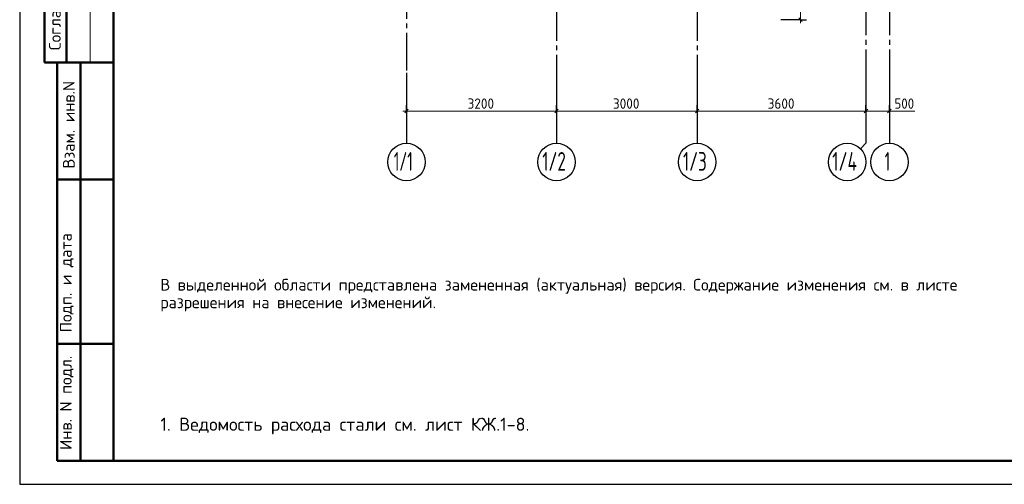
# Model space of a CAD drawing. Header units: millimetres. Extents: x 0 to 42000, y 0 to 29700.
# Tile 1 of 7: x 0 to 21000, y 0 to 9912. Entities that reach past the tile are written whole.
import ezdxf

# ---------------------------------------------------------------- set-up
doc = ezdxf.new("R2010")
doc.units = ezdxf.units.MM
doc.linetypes.add('______5', pattern=[1100, 800, -100, 100, -100])
for name, color, linetype, lineweight in [('Standard', 7, 'Continuous', 25), ('Примечания_1', 7, 'Continuous', 13), ('Размерная линия_ общее', 7, 'Continuous', 13)]:
    doc.layers.add(name, color=color, linetype=linetype, lineweight=lineweight)
doc.layers.add('Оси', color=7, linetype='______5', true_color=0x656565)
doc.styles.add('ISOCPEUR', font='txt')

msp = doc.modelspace()

# ---------------------------------------------------------------- linework, layer by layer
at = {"layer": 'Standard', "color": 7, "linetype": 'Continuous', "lineweight": 25, "transparency": 33554687}
msp.add_line((2000, 29200), (2000, 1058), dxfattribs=at)
at = {"layer": 'Standard', "color": 7, "linetype": 'Continuous', "lineweight": 50, "transparency": 33554687}
for p, q in [((527, 15500), (527, 9000)), ((527, 15500), (527, 9000)), ((1000, 15500), (1000, 9000)), ((0, 9000), (6, 9000)), ((527, 9000), (2000, 9000)), ((800, 500), (800, 9000)), ((800, 500), (800, 9000)), ((1300, 500), (1300, 9000)), ((800, 6500), (2000, 6500)), ((800, 3000), (2000, 3000)), ((2000, 500), (800, 500))]:
    msp.add_line(p, q, dxfattribs=at)
at = {"layer": 'Standard', "color": 7, "linetype": 'Continuous', "lineweight": 13, "transparency": 33554687}
msp.add_line((1500, 15500), (1500, 9000), dxfattribs=at)
at = {"layer": 'Standard', "color": 7, "linetype": 'Continuous', "lineweight": 25, "transparency": 33554687}
msp.add_lwpolyline([(0, 0), (42000, 0), (42000, 29700), (0, 29700), (0, 0)], close=True, dxfattribs=at)
at = {"layer": 'Standard', "color": 7, "linetype": 'Continuous', "lineweight": 50, "transparency": 33554687}
msp.add_lwpolyline([(2000, 29200), (41500, 29200), (41500, 500), (2000, 500), (2000, 29200)], close=True, dxfattribs=at)
at = {"layer": 'Standard', "color": 7, "linetype": 'Continuous', "lineweight": 13, "transparency": 33554687}
msp.add_lwpolyline([(23000, 29200), (2000, 29200), (2000, 500), (23000, 500), (23000, 29200)], dxfattribs=at)
at = {"layer": 'Оси', "color": 8, "linetype": '______5', "lineweight": -3, "transparency": 33554687}
for p, q in [((8250, 26129), (8250, 8776)), ((18050, 25779), (18050, 8776)), ((18550, 25779), (18550, 8776)), ((11450, 15762), (11450, 8776)), ((14450, 15762), (14450, 8776))]:
    msp.add_line(p, q, dxfattribs=at)
at = {"layer": 'Оси', "color": 7, "linetype": 'Continuous', "lineweight": 25, "transparency": 33554687}
for p, q in [((8250, 8776), (8250, 7276)), ((11450, 8776), (11450, 7276)), ((14450, 8776), (14450, 7276)), ((18550, 8776), (18550, 7276))]:
    msp.add_line(p, q, dxfattribs=at)
msp.add_lwpolyline([(18050, 8776), (18050, 7276), (17933, 7159)], dxfattribs=at)
for centre in [(8250, 6876), (11450, 6876), (14450, 6876), (17650, 6876), (18550, 6876)]:
    msp.add_circle(centre, 400, dxfattribs=at)
at = {"layer": 'Примечания_1', "color": 7, "linetype": 'Continuous', "lineweight": 13, "transparency": 33554687}
msp.add_line((18550, 7962), (19090, 7962), dxfattribs=at)
at = {"layer": 'Размерная линия_ общее', "color": 251, "linetype": 'Continuous', "lineweight": -3, "true_color": 0x656565, "transparency": 33554687}
for q in [(16237, 9912), (16528, 9912), (16778, 9912)]:
    msp.add_line((16653, 9912), q, dxfattribs=at)
at = {"layer": 'Размерная линия_ общее', "color": 251, "linetype": 'Continuous', "lineweight": 25, "true_color": 0x656565, "transparency": 33554687}
msp.add_line((16615, 9950), (16690, 9875), dxfattribs=at)
at = {"layer": 'Размерная линия_ общее', "color": 251, "linetype": 'Continuous', "lineweight": 13, "true_color": 0x656565, "transparency": 33554687}
msp.add_line((16653, 9912), (16653, 9837), dxfattribs=at)
at = {"layer": 'Размерная линия_ общее', "color": 7, "linetype": 'Continuous', "lineweight": 25, "transparency": 33554687}
for p, q in [((8212, 7925), (8287, 8000)), ((11412, 7925), (11487, 8000)), ((14412, 7925), (14487, 8000)), ((18012, 7925), (18087, 8000)), ((18512, 7925), (18587, 8000))]:
    msp.add_line(p, q, dxfattribs=at)
at = {"layer": 'Размерная линия_ общее', "color": 253, "linetype": 'Continuous', "lineweight": -3, "true_color": 0xa0a0a0, "transparency": 33554687}
for p, q in [((8250, 7962), (8250, 8087)), ((11450, 7962), (11450, 8087)), ((14450, 7962), (14450, 8087)), ((18050, 7962), (18050, 8087)), ((18550, 7962), (18550, 8087)), ((8250, 7962), (8250, 7837)), ((8250, 7962), (8250, 7476)), ((11450, 7962), (11450, 7837)), ((11450, 7962), (11450, 7476)), ((14450, 7962), (14450, 7837)), ((14450, 7962), (14450, 7476)), ((18050, 7962), (18050, 7837)), ((18050, 7962), (18050, 7476)), ((18550, 7962), (18550, 7837)), ((18550, 7962), (18550, 7476))]:
    msp.add_line(p, q, dxfattribs=at)
at = {"layer": 'Размерная линия_ общее', "color": 7, "linetype": 'Continuous', "lineweight": 13, "transparency": 33554687}
for p, q in [((8250, 7962), (8175, 7962)), ((8250, 7962), (11450, 7962)), ((11450, 7962), (14450, 7962)), ((14450, 7962), (18050, 7962)), ((18050, 7962), (18550, 7962)), ((18550, 7962), (18625, 7962))]:
    msp.add_line(p, q, dxfattribs=at)
at = {"layer": 'Размерная линия_ общее', "color": 251, "linetype": 'Continuous', "lineweight": 13, "true_color": 0x656565, "transparency": 33554687}
msp.add_lwpolyline([(16653, 10542), (16653, 10015), (16653, 10015), (16653, 9912)], dxfattribs=at)

# ---------------------------------------------------------------- texts
at = {"layer": 'Standard', "color": 7, "linetype": 'Continuous', "lineweight": 50, "transparency": 33554687, "char_height": 250, "attachment_point": 7, "rotation": 90, "style": 'ISOCPEUR'}
for s, insert, width in [('\\A1;{\\fISOCPEUR|i0|b0;\\H250.000000;\\W1.000000;\\C7;Согласовано}\\P', (875, 9261), 2071.88), ('\\A1;{\\fISOCPEUR|i0|b0;\\H250.000000;\\W1.000000;\\C7;Взам. инв.N}\\P', (1173, 6736), 1909.1), ('\\A1;{\\fISOCPEUR|i0|b0;\\H250.000000;\\W1.000000;\\C7;Подп. и дата}\\P', (1149, 3242), 2197.06), ('\\A1;{\\fISOCPEUR|i0|b0;\\H250.000000;\\W1.000000;\\C7;Инв. N подл.}\\P', (1149, 734), 2021.79)]:
    msp.add_mtext(s, dxfattribs=dict(at, insert=insert, width=width))
at = {"layer": 'Standard', "color": 240, "linetype": 'Continuous', "lineweight": 13, "transparency": 33554687, "insert": (3000, 4383), "char_height": 250, "width": 17066.88, "attachment_point": 1, "line_spacing_factor": 0.903614}
msp.add_mtext('\\A1;{\\fISOCPEUR|i0|b0;\\H250.000000;\\W1.000000;\\C240;В выделенной области представлена замененная (актуальная) версия. Содержание изменения см. в листе}\\P{\\fISOCPEUR|i0|b0;\\H250.000000;\\W1.000000;\\C240;разрешения на внесение изменений.}\\P', dxfattribs=at)
at = {"layer": 'Standard', "color": 7, "linetype": 'Continuous', "lineweight": 13, "transparency": 33554687, "insert": (3000, 1243), "char_height": 280, "width": 8145.12, "attachment_point": 4, "style": 'ISOCPEUR'}
msp.add_mtext('\\A1;{\\fISOCPEUR|i0|b0;\\H279.999995;\\W1.000000;\\C7;1. Ведомость расхода стали см. лист КЖ.1-8.}\\P', dxfattribs=at)
at = {"layer": 'Оси', "color": 7, "linetype": 'Continuous', "lineweight": 35, "transparency": 33554687, "char_height": 400, "attachment_point": 7, "style": 'ISOCPEUR'}
for s, insert, width in [('\\W0.59;1/1', (7978, 6689), 662.04), ('\\W0.66;1/2', (11146, 6689), 739.74), ('\\W0.66;1/3', (14146, 6689), 739.75), ('\\W0.67;1/4', (17330, 6689), 772.99), ('\\W0.56;1', (18450, 6689), 311.11)]:
    msp.add_mtext(s, dxfattribs=dict(at, insert=insert, width=width))
at = {"layer": 'Размерная линия_ общее', "color": 7, "linetype": 'Continuous', "lineweight": 25, "transparency": 33554687, "char_height": 220, "attachment_point": 7, "style": 'ISOCPEUR'}
for s, insert, width in [('\\W0.93;3200', (9553, 8012), 718.09), ('\\W0.93;3000', (12653, 8012), 718.09), ('\\W0.93;3600', (15953, 8012), 718.09), ('\\W0.91;500', (18657, 8012), 561.99)]:
    msp.add_mtext(s, dxfattribs=dict(at, insert=insert, width=width))

doc.saveas('drawing.dxf')
